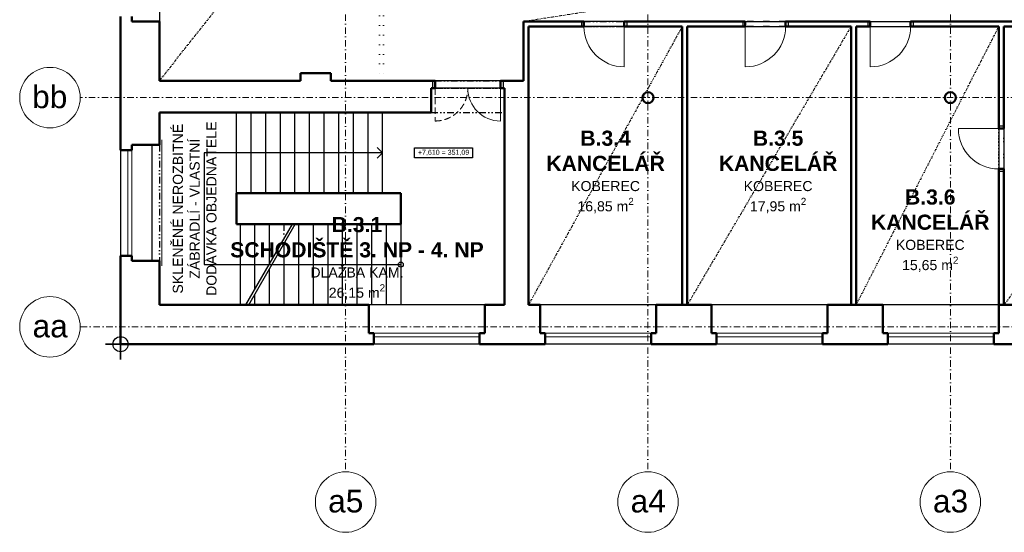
# Model space of a CAD drawing. Header units: millimetres. Extents: x 887082 to 1346431, y -219716 to -98064.
# Tile 25 of 37: x 1141862 to 1161399, y -180008 to -169835. Entities that reach past the tile are written whole.
import ezdxf

# ---------------------------------------------------------------- set-up
doc = ezdxf.new("R2010")
doc.units = ezdxf.units.MM
doc.header["$LTSCALE"] = 10
for name, pattern in [('DASHDOT', [25.4, 12.7, -6.35, 0, -6.35]), ('DASHED', [19.05, 12.7, -6.35]), ('DIVIDE', [31.75, 12.7, -6.35, 0, -6.35, 0, -6.35]), ('DIVIDE2', [15.875, 6.35, -3.175, 0, -3.175, 0, -3.175]), ('DOT', [6.35, 0, -6.35])]:
    doc.linetypes.add(name, pattern=pattern)
for name, color, linetype, lineweight in [('CKDVERE_', 7, 'Continuous', 15), ('CKDVERE_PRAH', 7, 'Continuous', 25), ('CKDVERE_ZARUBNE_LISOVANE', 7, 'Continuous', 25), ('CKOKNA', 1, 'Continuous', 9), ('CKSTENY_OSY', 1, 'DASHDOT', 15), ('CKSTENY_REZ', 6, 'Continuous', 50), ('CKTEXTY_MALE', 3, 'Continuous', 25), ('CKTEXTY_STREDNI', 6, 'Continuous', 50), ('S-GRID-IDEN', 7, 'Continuous', 9), ('TP_bourané_kce', 7, 'DOT', 15), ('TP_podhledy', 1, 'DIVIDE2', 15), ('TP_zámečnické_kce', 6, 'Continuous', 9)]:
    doc.layers.add(name, color=color, linetype=linetype, lineweight=lineweight)
doc.layers.add('CKDVERE_DORAZ', color=7, linetype='DOT', lineweight=25, plot=False)
doc.layers.add('TP_skryté_1', color=21, linetype='Continuous', lineweight=50, plot=False)
for name, color, linetype in [('CKSCHODY_NADROVINOU', 7, 'DIVIDE'), ('CKSCHODY_PODROVINOU', 7, 'Continuous'), ('CKSCHODY_VYSTUP', 1, 'Continuous'), ('CKSTENY_NADROVINOU', 7, 'DIVIDE'), ('CKSTENY_PODROVINOU', 7, 'Continuous'), ('TP_referenční_bod', 1, 'Continuous')]:
    doc.layers.add(name, color=color, linetype=linetype)
doc.styles.add('Arial_1', font='arial.ttf', dxfattribs={"height": 450})
doc.styles.add('TOP_ARIAL_CE', font='arial.ttf', dxfattribs={"height": 100})

msp = doc.modelspace()

# ---------------------------------------------------------------- linework, layer by layer
at = {"layer": 'CKDVERE_', "color": 252}
for p, q in [((1153859, -169971), (1153859, -170771)), ((1156259, -169971), (1156259, -170771)), ((1158739, -169971), (1158739, -170771)), ((1151404, -171196), (1151404, -171846)), ((1161289, -171996), (1160489, -171996))]:
    msp.add_line(p, q, dxfattribs=at)
at = {"layer": 'CKDVERE_', "color": 252, "linetype": 'DASHED'}
msp.add_line((1150104, -171196), (1150104, -171846), dxfattribs=at)
at = {"layer": 'CKDVERE_', "color": 252}
for centre, radius, start, end in [((1153859, -169971), 800, 180, 270), ((1156259, -169971), 800, 270, 0), ((1158739, -169971), 800, 270, 0), ((1151404, -171196), 650, 180, 270), ((1161289, -171996), 800, 180, 270)]:
    msp.add_arc(centre, radius, start, end, dxfattribs=at)
at = {"layer": 'CKDVERE_', "color": 252, "linetype": 'DASHED'}
msp.add_arc((1150104, -171196), 650, 270, 0, dxfattribs=at)
at = {"layer": 'CKDVERE_DORAZ', "color": 252}
for p, q in [((1153909, -169971), (1153009, -169971)), ((1156209, -169971), (1157109, -169971)), ((1158689, -169971), (1159589, -169971)), ((1151454, -171196), (1150054, -171196)), ((1161289, -171946), (1161289, -172846))]:
    msp.add_line(p, q, dxfattribs=at)
at = {"layer": 'CKDVERE_PRAH', "color": 252}
for p, q in [((1153859, -169871), (1153059, -169871)), ((1153859, -169971), (1153059, -169971)), ((1156259, -169871), (1157059, -169871)), ((1156259, -169971), (1157059, -169971)), ((1158739, -169871), (1159539, -169871)), ((1158739, -169971), (1159539, -169971)), ((1151404, -171046), (1150104, -171046)), ((1151404, -171196), (1150104, -171196)), ((1161289, -171996), (1161289, -172796)), ((1161389, -171996), (1161389, -172796))]:
    msp.add_line(p, q, dxfattribs=at)
at = {"layer": 'CKDVERE_ZARUBNE_LISOVANE', "color": 252}
for p, q in [((1153059, -169871), (1153009, -169871)), ((1153009, -169871), (1153009, -169971)), ((1153009, -169971), (1153059, -169971)), ((1153059, -169971), (1153059, -169871)), ((1153859, -169971), (1153859, -169871)), ((1153859, -169871), (1153909, -169871)), ((1153909, -169971), (1153859, -169971)), ((1153909, -169871), (1153909, -169971)), ((1156259, -169871), (1156209, -169871)), ((1156209, -169871), (1156209, -169971)), ((1156209, -169971), (1156259, -169971)), ((1156259, -169971), (1156259, -169871)), ((1157059, -169971), (1157059, -169871)), ((1157059, -169871), (1157109, -169871)), ((1157109, -169971), (1157059, -169971)), ((1157109, -169871), (1157109, -169971)), ((1158739, -169871), (1158689, -169871)), ((1158689, -169871), (1158689, -169971)), ((1158689, -169971), (1158739, -169971)), ((1158739, -169971), (1158739, -169871)), ((1159539, -169971), (1159539, -169871)), ((1159539, -169871), (1159589, -169871)), ((1159589, -169971), (1159539, -169971)), ((1159589, -169871), (1159589, -169971)), ((1150104, -171046), (1150054, -171046)), ((1150054, -171046), (1150054, -171196)), ((1150104, -171196), (1150104, -171046)), ((1151404, -171196), (1151404, -171046)), ((1151404, -171046), (1151454, -171046)), ((1151454, -171046), (1151454, -171196)), ((1150054, -171196), (1150104, -171196)), ((1151454, -171196), (1151404, -171196)), ((1161289, -171946), (1161289, -171996)), ((1161389, -171946), (1161289, -171946)), ((1161289, -171996), (1161389, -171996)), ((1161389, -171996), (1161389, -171946)), ((1161289, -172846), (1161289, -172796)), ((1161289, -172796), (1161389, -172796)), ((1161389, -172846), (1161289, -172846)), ((1161389, -172796), (1161389, -172846))]:
    msp.add_line(p, q, dxfattribs=at)
at = {"layer": 'CKOKNA', "color": 252}
for p, q in [((1144009, -172421), (1144009, -174521)), ((1144084, -172421), (1144084, -174521)), ((1150989, -176056), (1148889, -176056)), ((1150989, -176131), (1148889, -176131)), ((1154389, -176056), (1152289, -176056)), ((1154389, -176131), (1152289, -176131)), ((1157789, -176056), (1155689, -176056)), ((1157789, -176131), (1155689, -176131)), ((1161189, -176056), (1159089, -176056)), ((1161189, -176131), (1159089, -176131))]:
    msp.add_line(p, q, dxfattribs=at)
at = {"layer": 'CKSCHODY_NADROVINOU', "color": 252}
msp.add_line((1147104, -173896), (1147104, -174189), dxfattribs=at)
at = {"layer": 'CKSCHODY_PODROVINOU', "color": 252}
for p, q in [((1146164, -173276), (1146164, -171676)), ((1146454, -173276), (1146454, -171676)), ((1146744, -173276), (1146744, -171676)), ((1147034, -173276), (1147034, -171676)), ((1147324, -173276), (1147324, -171676)), ((1147614, -173276), (1147614, -171676)), ((1147904, -173276), (1147904, -171676)), ((1148194, -173276), (1148194, -171676)), ((1148484, -173276), (1148484, -171676)), ((1148774, -173276), (1148774, -171676)), ((1149064, -173276), (1149064, -171676)), ((1146234, -173896), (1146234, -175496)), ((1146349, -175496), (1147273, -173896)), ((1146407, -175496), (1147331, -173896)), ((1146524, -173896), (1146524, -175194)), ((1146814, -173896), (1146814, -174691)), ((1147394, -173896), (1147394, -175496)), ((1147684, -173896), (1147684, -175496)), ((1147974, -173896), (1147974, -175496)), ((1148264, -173896), (1148264, -175496)), ((1148554, -173896), (1148554, -175496)), ((1148844, -173896), (1148844, -175496)), ((1149134, -173896), (1149134, -175496)), ((1149424, -173896), (1149424, -175496)), ((1147104, -174289), (1147104, -175496)), ((1146814, -174791), (1146814, -175496)), ((1146524, -175294), (1146524, -175496))]:
    msp.add_line(p, q, dxfattribs=at)
at = {"layer": 'CKSCHODY_VYSTUP', "color": 252}
for points in [[(1149064, -172476), (1145524, -172476), (1145524, -174696), (1149424, -174696)], [(1148958, -172370), (1149064, -172476), (1148958, -172583)]]:
    msp.add_lwpolyline(points, dxfattribs=at)
msp.add_circle((1149424, -174696), 50, dxfattribs=at)
at = {"layer": 'CKSTENY_NADROVINOU', "color": 252}
for p, q in [((1153059, -169871), (1153859, -169871)), ((1153059, -169971), (1153859, -169971)), ((1157059, -169871), (1156259, -169871)), ((1157059, -169971), (1156259, -169971)), ((1158739, -169871), (1159539, -169871)), ((1158739, -169971), (1159539, -169971)), ((1150104, -171046), (1151404, -171046)), ((1150104, -171196), (1151404, -171196)), ((1150029, -171676), (1151479, -171676)), ((1161289, -171996), (1161289, -172796)), ((1161389, -171996), (1161389, -172796)), ((1144634, -172321), (1144634, -174621))]:
    msp.add_line(p, q, dxfattribs=at)
at = {"layer": 'CKSTENY_OSY', "color": 252, "lineweight": 5}
for p, q in [((1148329, -160332), (1148329, -178828)), ((1154329, -160332), (1154329, -178808)), ((1160329, -160332), (1160329, -178808)), ((1172329, -171381), (1143062, -171381)), ((1172929, -175931), (1143062, -175931))]:
    msp.add_line(p, q, dxfattribs=at)
at = {"layer": 'CKSTENY_PODROVINOU', "color": 252}
for p, q in [((1144634, -167571), (1144634, -169871)), ((1143864, -172421), (1143864, -174521)), ((1144484, -172321), (1144484, -174621)), ((1151089, -175496), (1148789, -175496)), ((1154489, -175496), (1152189, -175496)), ((1157889, -175496), (1155589, -175496)), ((1161289, -175496), (1158989, -175496)), ((1150989, -176276), (1148889, -176276)), ((1154389, -176276), (1152289, -176276)), ((1157789, -176276), (1155689, -176276)), ((1161189, -176276), (1159089, -176276))]:
    msp.add_line(p, q, dxfattribs=at)
at = {"layer": 'CKSTENY_REZ', "color": 252}
for p, q in [((1143864, -169771), (1143864, -172421)), ((1144084, -169871), (1144084, -169771)), ((1144634, -169871), (1144084, -169871)), ((1144634, -169871), (1144634, -171046)), ((1151859, -171046), (1151859, -169871)), ((1153059, -169871), (1151859, -169871)), ((1151959, -171046), (1151959, -169971)), ((1153059, -169971), (1151959, -169971)), ((1153059, -169971), (1153059, -169871)), ((1153859, -169971), (1153859, -169871)), ((1156259, -169871), (1153859, -169871)), ((1155009, -169971), (1153859, -169971)), ((1155009, -175496), (1155009, -169971)), ((1155109, -175496), (1155109, -169971)), ((1156259, -169971), (1155109, -169971)), ((1156259, -169971), (1156259, -169871)), ((1157059, -169971), (1157059, -169871)), ((1158739, -169871), (1157059, -169871)), ((1158359, -169971), (1157059, -169971)), ((1158359, -175496), (1158359, -169971)), ((1158459, -175496), (1158459, -169971)), ((1158739, -169971), (1158459, -169971)), ((1158739, -169971), (1158739, -169871)), ((1159539, -169971), (1159539, -169871)), ((1165659, -169871), (1159539, -169871)), ((1161289, -169971), (1159539, -169971)), ((1161289, -171996), (1161289, -169971)), ((1161389, -169971), (1165659, -169971)), ((1161389, -171996), (1161389, -169971)), ((1147434, -170896), (1147434, -171046)), ((1148034, -170896), (1147434, -170896)), ((1148034, -170896), (1148034, -171046)), ((1147434, -171046), (1144634, -171046)), ((1148034, -171046), (1150104, -171046)), ((1150104, -171196), (1150104, -171046)), ((1151404, -171196), (1151404, -171046)), ((1151404, -171046), (1151859, -171046)), ((1151959, -175496), (1151959, -171046)), ((1150029, -171676), (1150029, -171196)), ((1150029, -171196), (1150104, -171196)), ((1151404, -171196), (1151479, -171196)), ((1151479, -171676), (1151479, -171196)), ((1144634, -171676), (1150029, -171676)), ((1144634, -171676), (1144634, -172321)), ((1151479, -175496), (1151479, -171676)), ((1161389, -171996), (1161289, -171996)), ((1144084, -172421), (1143864, -172421)), ((1144634, -172321), (1144084, -172321)), ((1144084, -172321), (1144084, -172421)), ((1161389, -172796), (1161289, -172796)), ((1161289, -175496), (1161289, -172796)), ((1161389, -175496), (1161389, -172796)), ((1149424, -173276), (1146164, -173276)), ((1146164, -173276), (1146164, -173896)), ((1149424, -173276), (1149424, -173896)), ((1149424, -173896), (1146164, -173896)), ((1143864, -174521), (1143864, -176276)), ((1144084, -174521), (1143864, -174521)), ((1144084, -174621), (1144084, -174521)), ((1144634, -174621), (1144084, -174621)), ((1144634, -174621), (1144634, -175496)), ((1148789, -175496), (1144634, -175496)), ((1148789, -175496), (1148789, -176056)), ((1151479, -175496), (1151089, -175496)), ((1151089, -175496), (1151089, -176056)), ((1151959, -175496), (1152189, -175496)), ((1152189, -175496), (1152189, -176056)), ((1154489, -175496), (1155589, -175496)), ((1154489, -175496), (1154489, -176056)), ((1155589, -175496), (1155589, -176056)), ((1157889, -175496), (1158989, -175496)), ((1157889, -175496), (1157889, -176056)), ((1158989, -175496), (1158989, -176056)), ((1161289, -175496), (1162389, -175496)), ((1161289, -175496), (1161289, -176056)), ((1148789, -176056), (1148889, -176056)), ((1148889, -176056), (1148889, -176276)), ((1150989, -176056), (1150989, -176276)), ((1151089, -176056), (1150989, -176056)), ((1152189, -176056), (1152289, -176056)), ((1152289, -176056), (1152289, -176276)), ((1154389, -176056), (1154389, -176276)), ((1154489, -176056), (1154389, -176056)), ((1155589, -176056), (1155689, -176056)), ((1155689, -176056), (1155689, -176276)), ((1157789, -176056), (1157789, -176276)), ((1157889, -176056), (1157789, -176056)), ((1158989, -176056), (1159089, -176056)), ((1159089, -176056), (1159089, -176276)), ((1161189, -176056), (1161189, -176276)), ((1161289, -176056), (1161189, -176056)), ((1148889, -176276), (1143864, -176276)), ((1152289, -176276), (1150989, -176276)), ((1155689, -176276), (1154389, -176276)), ((1159089, -176276), (1157789, -176276)), ((1162489, -176276), (1161189, -176276))]:
    msp.add_line(p, q, dxfattribs=at)
for centre in [(1154329, -171381), (1160329, -171381)]:
    msp.add_circle(centre, 110, dxfattribs=at)
at = {"layer": 'CKTEXTY_MALE', "color": 252}
msp.add_lwpolyline([(1150848, -172376), (1150848, -172576), (1149698, -172576), (1149698, -172376)], close=True, dxfattribs=at)
at = {"layer": 'S-GRID-IDEN', "color": 252}
for centre in [(1142462, -171381), (1142462, -175931), (1148329, -179408), (1154329, -179408), (1160329, -179408)]:
    msp.add_circle(centre, 600, dxfattribs=at)
at = {"layer": 'TP_bourané_kce', "color": 252, "ltscale": 3}
for p, q in [((1148999, -161946), (1148999, -171046)), ((1149079, -161946), (1149079, -171046))]:
    msp.add_line(p, q, dxfattribs=at)
at = {"layer": 'TP_podhledy', "color": 252}
for p, q in [((1144634, -171046), (1151859, -161946)), ((1151859, -169871), (1163859, -167996)), ((1151959, -175496), (1155009, -169971)), ((1155109, -175496), (1158359, -169971)), ((1158459, -175496), (1161289, -169971)), ((1161389, -175496), (1165659, -169971))]:
    msp.add_line(p, q, dxfattribs=at)
at = {"layer": 'TP_referenční_bod', "color": 252}
msp.add_lwpolyline([(1143864, -175976), (1143864, -176276), (1144164, -176276), (1143864, -176276), (1143864, -176576), (1143864, -176276), (1143564, -176276), (1143864, -176276), (1143864, -176126, -1), (1143864, -176426, -1), (1143864, -176126, -0.767327)], format="xyb", dxfattribs=at)
at = {"layer": 'TP_zámečnické_kce', "color": 252}
msp.add_line((1144684, -172221), (1144684, -174721), dxfattribs=at)

# ---------------------------------------------------------------- texts
at = {"layer": 'CKTEXTY_MALE', "color": 252, "insert": (1150273, -172476), "char_height": 100, "width": 1125.79, "attachment_point": 5, "rotation": 360, "style": 'TOP_ARIAL_CE'}
msp.add_mtext('+7,610 = 351,09', dxfattribs=at)
at = {"layer": 'CKTEXTY_STREDNI', "color": 252, "char_height": 300, "width": 5113.54, "attachment_point": 5, "rotation": 0, "style": 'TOP_ARIAL_CE'}
for s, insert in [('\\A1;{\\fArial|b1|i0|c238|p34;B.3.4\\PKANCELÁŘ \\P\\fArial|b0|i0|c238|p34;\\H0.6667x;KOBEREC\\P16,85 m\\H0.7x;\\S2^ ;}', (1153488, -172856)), ('\\A1;{\\fArial|b1|i0|c238|p34;B.3.5\\PKANCELÁŘ \\P\\fArial|b0|i0|c238|p34;\\H0.6667x;KOBEREC\\P17,95 m\\H0.7x;\\S2^ ;}', (1156911, -172856)), ('\\A1;{\\fArial|b1|i0|c238|p34;B.3.6\\PKANCELÁŘ \\P\\fArial|b0|i0|c238|p34;\\H0.6667x;KOBEREC\\P15,65 m\\H0.7x;\\S2^ ;}', (1159930, -174023)), ('\\A1;{\\fArial|b1|i0|c238|p34;B.3.1\\PSCHODIŠTĚ 3. NP - 4. NP} {\\H0.6667x;\\PDLAŽBA KAM.\\P26,15 m\\H0.7x;\\S2^ ;}', (1148554, -174571))]:
    msp.add_mtext(s, dxfattribs=dict(at, insert=insert))
at = {"layer": 'S-GRID-IDEN', "color": 252, "linetype": 'Continuous', "style": 'Arial_1'}
for s, p in [('bb', (1142108, -171590)), ('aa', (1142117, -176140)), ('a3', (1159983, -179614)), ('a5', (1147982, -179614)), ('a4', (1153984, -179614))]:
    msp.add_text(s, height=450, dxfattribs=at).set_placement(p)
at = {"layer": 'TP_skryté_1', "color": 252, "insert": (1145335, -173586), "char_height": 200, "width": 3820, "attachment_point": 5, "rotation": 90, "style": 'TOP_ARIAL_CE'}
msp.add_mtext('\\A1;SKLENĚNÉ NEROZBITNÉ ZÁBRADLÍ - VLASTNÍ DODÁVKA OBJEDNATELE', dxfattribs=at)

doc.saveas('drawing.dxf')
